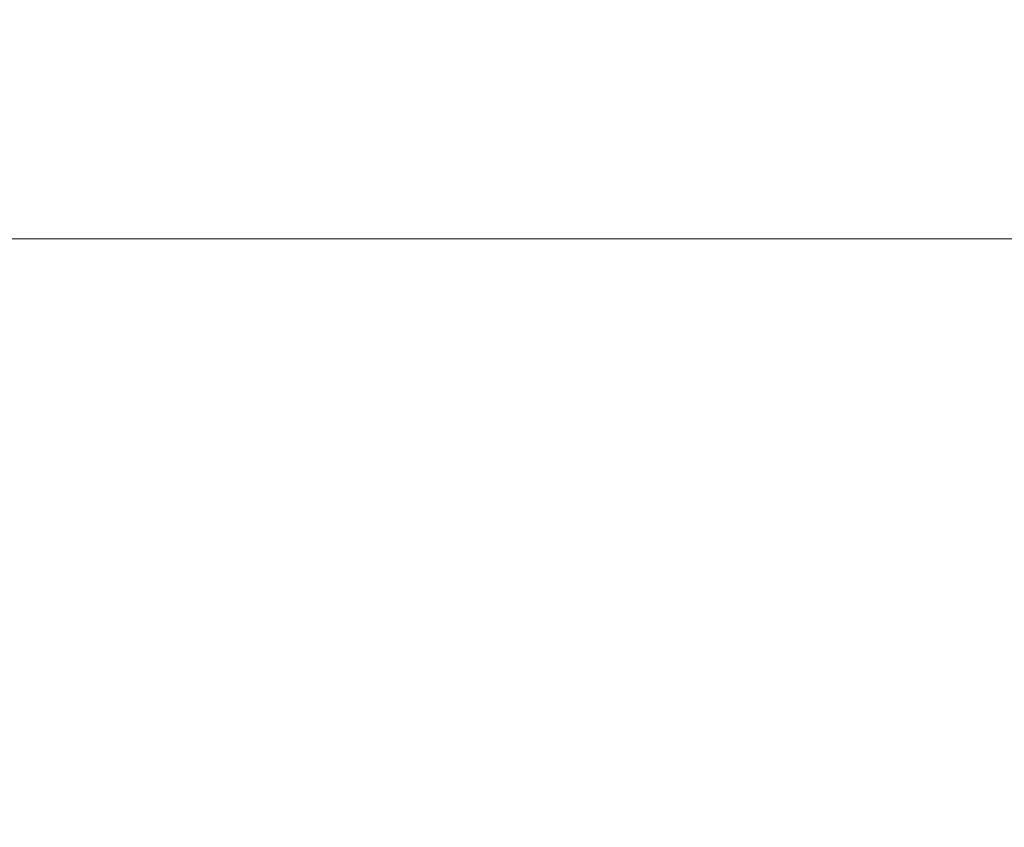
# Model space of a CAD drawing. Header units: inches. Extents: x -23443 to 3183, y 0 to 3005.
# Tile 118 of 204: x 1668 to 1707, y 724 to 757. Entities that reach past the tile are written whole.
import ezdxf
from ezdxf import colors
from ezdxf.entities.mleader import LeaderData, LeaderLine
from ezdxf.math import Vec2, Vec3

# ---------------------------------------------------------------- set-up
doc = ezdxf.new("R2010")
doc.units = ezdxf.units.IN
doc.header["$MEASUREMENT"] = 0
doc.layers.add('E-ANNO-TEXT', color=2, linetype='Continuous', lineweight=25)
doc.layers.add('S-WALL-LOAD', color=8, linetype='Continuous', lineweight=13)
doc.styles.add('Annotative', font='romans.shx', dxfattribs={"width": 0.8})

msp = doc.modelspace()

# ---------------------------------------------------------------- leaders
at = {"layer": 'E-ANNO-TEXT', "lineweight": -3}
ml = msp.add_multileader_mtext('Standard', dxfattribs=at)
ml.set_content('f', color=256, style='Annotative')
ml.set_leader_properties(color=1, lineweight=-1)
ml.build(insert=Vec2(0, 0))
ml.multileader.update_dxf_attribs({"text_right_attachment_type": 3, "dogleg_length": 0.36, "arrow_head_size": 16, "scale": 128})
ctx = ml.context
ctx.base_point, ctx.scale, ctx.char_height, ctx.arrow_head_size, ctx.landing_gap_size, ctx.plane_origin = Vec3(2357.779, 746.76), 128, 16, 16, 8, Vec3(2457.441, 707.501)
ctx.right_attachment = 3
notes = []
notes.append((ctx, [(0, (0, 0, 0), (0, 0), (1, 0), 1, [])]))
ctx.mtext.insert, ctx.mtext.flow_direction = Vec3(2365.779, 754.76), 5
ctx.mtext.has_bg_fill, ctx.mtext.bg_color, ctx.mtext.bg_scale_factor, ctx.mtext.bg_transparency, ctx.mtext.use_window_bg_color = 1, -1073741824, 1.2, 0, 1
for ctx, leaders in notes:
    for number, flags, end, landing, length, lines in leaders:
        leader = LeaderData()
        leader.index, (leader.has_last_leader_line, leader.has_dogleg_vector, leader.attachment_direction) = number, flags
        leader.last_leader_point, leader.dogleg_vector, leader.dogleg_length = Vec3(end), Vec3(landing), length
        for number, points, colour, breaks in lines:
            line = LeaderLine()
            line.index, line.vertices, line.color, line.breaks = number, Vec3.list(points), colors.encode_raw_color(colour), breaks
            leader.lines.append(line)
        ctx.leaders.append(leader)

# ---------------------------------------------------------------- next in the draw order: linework, layer by layer
at = {"layer": 'S-WALL-LOAD'}
msp.add_lwpolyline([(-171.428, 833.206), (-171.404, 779.206), (192.558, 779.206), (192.504, 749.158), (548.577, 748.802), (548.577, 724.706), (1455.577, 724.706), (1455.577, 748.083), (2209.577, 748.083), (2209.577, 778.959), (2433.235, 778.959)], dxfattribs=at)

doc.saveas('drawing.dxf')
